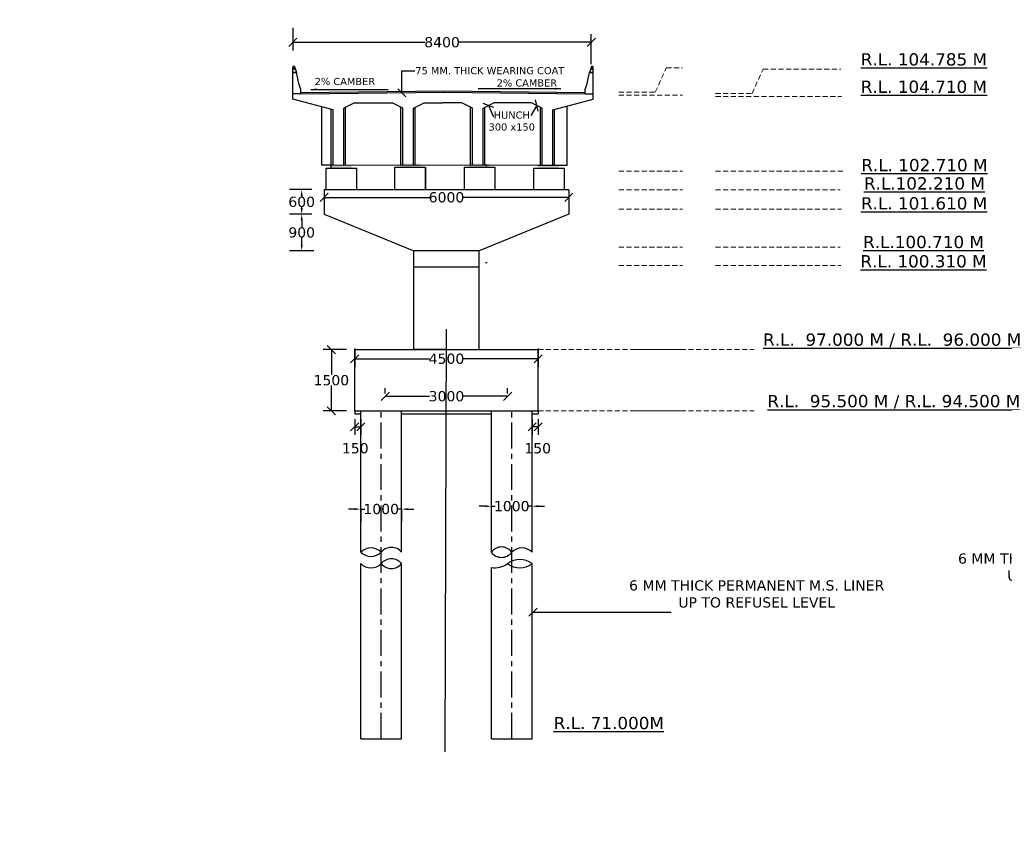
# Model space of a CAD drawing. Header units: millimetres. Extents: x -7746077780 to -3844657605, y -13315294818 to -6656873469.
# Tile 40 of 129: x -3872083861 to -3872059724, y -6657915624 to -6657895397. Entities that reach past the tile are written whole.
import ezdxf

# ---------------------------------------------------------------- set-up
doc = ezdxf.new("R2010")
doc.units = ezdxf.units.MM
doc.header["$MEASUREMENT"] = 0
doc.header["$PDMODE"] = 2
doc.linetypes.add('CENTER', pattern=[50.8, 31.75, -6.35, 6.35, -6.35])
doc.linetypes.add('HIDDEN', pattern=[0.375, 0.25, -0.125])
doc.layers.add('TEX', color=6, linetype='Continuous')
doc.layers.add('TEXT', color=7, linetype='Continuous')
doc.styles.get("Standard").update_dxf_attribs({"font": 'verdana.ttf', "height": 250})
doc.dimstyles.new('Copy of ISO-25--------4', dxfattribs={"dimtxt": 200, "dimasz": 150, "dimexe": 300, "dimexo": 300, "dimgap": 0.02, "dimtad": 0, "dimtih": 1, "dimtoh": 1, "dimdec": 0, "dimlfac": 4, "dimdsep": 46, "dimtxsty": 'Standard', "dimcen": 150, "dimclrd": 1, "dimclre": 1, "dimclrt": 1, "dimadec": 0, "dimazin": 0, "dimtfac": 1, "dimtdec": 0, "dimtmove": 2, "dimatfit": 3, "dimfxl": 0, "dimarcsym": 0})
doc.dimstyles.new('ISO-25', dxfattribs={"dimtxt": 250, "dimasz": 200, "dimexe": 200, "dimexo": 200, "dimgap": 0.02, "dimtad": 0, "dimtih": 1, "dimtoh": 1, "dimdec": 0, "dimdsep": 46, "dimtxsty": 'Standard', "dimblk": 'OBLIQUE', "dimcen": 150, "dimclrd": 1, "dimclre": 1, "dimclrt": 1, "dimadec": 0, "dimazin": 0, "dimtfac": 1, "dimtdec": 0, "dimtmove": 2, "dimatfit": 3, "dimldrblk": 'OBLIQUE', "dimfxl": 0, "dimarcsym": 0})
doc.dimstyles.new('ISO-25--------2', dxfattribs={"dimtxt": 200, "dimasz": 150, "dimexe": 300, "dimexo": 300, "dimgap": 0.02, "dimtad": 0, "dimtih": 1, "dimtoh": 1, "dimdec": 0, "dimlfac": 2, "dimdsep": 46, "dimtxsty": 'Standard', "dimcen": 150, "dimclrd": 1, "dimclre": 1, "dimclrt": 1, "dimadec": 0, "dimazin": 0, "dimtfac": 1, "dimtdec": 0, "dimtmove": 2, "dimatfit": 3, "dimfxl": 0, "dimarcsym": 0})

# ---------------------------------------------------------------- blocks, each defined once
blk = doc.blocks.new('_Oblique')
at = {"color": 0, "linetype": 'ByBlock', "lineweight": -2}
blk.add_line((-0.5, -0.5), (0.5, 0.5), dxfattribs=at)
blk = doc.blocks.new('*D549')
at = {"color": 1, "linetype": 'Continuous', "lineweight": -2, "ltscale": 0.05, "transparency": 16777216}
for p, q in [((-3872075649.189527, -6657903452.715898), (-3872075649.189527, -6657903904.41305)), ((-3872071149.189525, -6657903452.715897), (-3872071149.189525, -6657903904.41305)), ((-3872075649.189527, -6657903704.41305), (-3872073818.618525, -6657903704.41305)), ((-3872071149.189525, -6657903704.41305), (-3872072979.760526, -6657903704.41305))]:
    blk.add_line(p, q, dxfattribs=at)
at = {"layer": 'Defpoints', "color": 0, "linetype": 'Continuous', "ltscale": 0.05, "transparency": 16777216}
for p in [(-3872075649.189527, -6657903252.715898), (-3872071149.189525, -6657903252.715897), (-3872071149.189525, -6657903704.41305)]:
    blk.add_point(p, dxfattribs=at)
at = {"color": 1, "linetype": 'Continuous', "lineweight": -2, "ltscale": 0.05, "transparency": 16777216, "xscale": 200, "yscale": 200, "zscale": 200, "rotation": 180}
blk.add_blockref('_Oblique', (-3872075649.189527, -6657903704.41305), dxfattribs=at)
at = {"color": 1, "linetype": 'Continuous', "lineweight": -2, "ltscale": 0.05, "transparency": 16777216, "xscale": 200, "yscale": 200, "zscale": 200}
blk.add_blockref('_Oblique', (-3872071149.189525, -6657903704.41305), dxfattribs=at)
at = {"color": 1, "linetype": 'Continuous', "ltscale": 0.05, "transparency": 16777216, "insert": (-3872073399.189526, -6657903704.41305), "char_height": 250, "attachment_point": 5}
blk.add_mtext('4500', dxfattribs=at)
blk = doc.blocks.new('*D550')
at = {"color": 1, "linetype": 'Continuous', "lineweight": -2, "ltscale": 0.05, "transparency": 16777216}
for p, q in [((-3872075849.189525, -6657903480.899412), (-3872076421.489525, -6657903480.899412)), ((-3872076221.489525, -6657903480.899412), (-3872076221.489525, -6657904100.758527)), ((-3872076221.489525, -6657904980.899415), (-3872076221.489525, -6657904361.040299)), ((-3872075849.189527, -6657904980.899415), (-3872076421.489525, -6657904980.899415))]:
    blk.add_line(p, q, dxfattribs=at)
at = {"layer": 'Defpoints', "color": 0, "linetype": 'Continuous', "ltscale": 0.05, "transparency": 16777216}
for p in [(-3872076221.489525, -6657903480.899412), (-3872075649.189525, -6657903480.899412), (-3872075649.189527, -6657904980.899415)]:
    blk.add_point(p, dxfattribs=at)
at = {"color": 1, "linetype": 'Continuous', "lineweight": -2, "ltscale": 0.05, "transparency": 16777216, "xscale": 200, "yscale": 200, "zscale": 200}
for p, rotation in [((-3872076221.489525, -6657903480.899412), 90), ((-3872076221.489525, -6657904980.899415), 270)]:
    blk.add_blockref('_Oblique', p, dxfattribs=dict(at, rotation=rotation))
at = {"color": 1, "linetype": 'Continuous', "ltscale": 0.05, "transparency": 16777216, "insert": (-3872076221.489524, -6657904230.899414), "char_height": 250, "attachment_point": 5}
blk.add_mtext('1500', dxfattribs=at)
blk = doc.blocks.new('*D551')
at = {"color": 1, "linetype": 'Continuous', "lineweight": -2, "ltscale": 0.05, "transparency": 16777216}
for p, q in [((-3872075649.189525, -6657905180.899415), (-3872075649.189525, -6657905571.405855)), ((-3872075499.189525, -6657905180.899415), (-3872075499.189525, -6657905571.405855)), ((-3872075649.189525, -6657905371.405855), (-3872075499.189525, -6657905371.405855))]:
    blk.add_line(p, q, dxfattribs=at)
at = {"layer": 'Defpoints', "color": 0, "linetype": 'Continuous', "ltscale": 0.05, "transparency": 16777216}
for p in [(-3872075649.189525, -6657904980.899415), (-3872075499.189525, -6657904980.899415), (-3872075499.189525, -6657905371.405855)]:
    blk.add_point(p, dxfattribs=at)
at = {"color": 1, "linetype": 'Continuous', "lineweight": -2, "ltscale": 0.05, "transparency": 16777216, "xscale": 200, "yscale": 200, "zscale": 200, "rotation": 180}
blk.add_blockref('_Oblique', (-3872075649.189525, -6657905371.405855), dxfattribs=at)
at = {"color": 1, "linetype": 'Continuous', "lineweight": -2, "ltscale": 0.05, "transparency": 16777216, "xscale": 200, "yscale": 200, "zscale": 200}
blk.add_blockref('_Oblique', (-3872075499.189525, -6657905371.405855), dxfattribs=at)
at = {"color": 1, "linetype": 'Continuous', "ltscale": 0.05, "transparency": 16777216, "insert": (-3872075635.550253, -6657905898.333645), "char_height": 250, "attachment_point": 5}
blk.add_mtext('150', dxfattribs=at)
blk = doc.blocks.new('*D552')
at = {"layer": 'Defpoints', "color": 0, "ltscale": 20, "transparency": 16777216}
for p in [(-3872071299.189525, -6657904980.899415), (-3872071149.189525, -6657904980.899415), (-3872071299.189525, -6657905371.405855)]:
    blk.add_point(p, dxfattribs=at)
at = {"layer": 'TEX', "color": 1, "lineweight": -2, "ltscale": 20, "transparency": 16777216}
for p, q in [((-3872071299.189525, -6657905180.899415), (-3872071299.189525, -6657905571.405855)), ((-3872071149.189525, -6657905180.899415), (-3872071149.189525, -6657905571.405855)), ((-3872071149.189525, -6657905371.405855), (-3872071299.189525, -6657905371.405855))]:
    blk.add_line(p, q, dxfattribs=at)
at = {"layer": 'TEX', "color": 1, "lineweight": -2, "ltscale": 20, "transparency": 16777216, "xscale": 200, "yscale": 200, "zscale": 200, "rotation": 180}
blk.add_blockref('_Oblique', (-3872071299.189525, -6657905371.405855), dxfattribs=at)
at = {"layer": 'TEX', "color": 1, "lineweight": -2, "ltscale": 20, "transparency": 16777216, "xscale": 200, "yscale": 200, "zscale": 200}
blk.add_blockref('_Oblique', (-3872071149.189525, -6657905371.405855), dxfattribs=at)
at = {"layer": 'TEX', "color": 1, "ltscale": 20, "transparency": 16777216, "insert": (-3872071162.828796, -6657905898.333645), "char_height": 250, "attachment_point": 5}
blk.add_mtext('150', dxfattribs=at)
blk = doc.blocks.new('*D553')
at = {"layer": 'Defpoints', "color": 0, "ltscale": 20, "transparency": 16777216}
for p in [(-3872074899.189527, -6657904623.226349), (-3872074899.189527, -6657904755.154117), (-3872071899.189524, -6657904755.154114)]:
    blk.add_point(p, dxfattribs=at)
at = {"layer": 'TEX', "color": 1, "lineweight": -2, "ltscale": 20, "transparency": 16777216}
for p, q in [((-3872074899.189527, -6657904555.154117), (-3872074899.189527, -6657904423.226349)), ((-3872071899.189524, -6657904555.154114), (-3872071899.189524, -6657904423.226349)), ((-3872074899.189527, -6657904623.226349), (-3872073811.063118, -6657904623.226349)), ((-3872071899.189524, -6657904623.226349), (-3872072987.315932, -6657904623.226349))]:
    blk.add_line(p, q, dxfattribs=at)
at = {"layer": 'TEX', "color": 1, "lineweight": -2, "ltscale": 20, "transparency": 16777216, "xscale": 200, "yscale": 200, "zscale": 200, "rotation": 180}
blk.add_blockref('_Oblique', (-3872074899.189527, -6657904623.226349), dxfattribs=at)
at = {"layer": 'TEX', "color": 1, "lineweight": -2, "ltscale": 20, "transparency": 16777216, "xscale": 200, "yscale": 200, "zscale": 200}
blk.add_blockref('_Oblique', (-3872071899.189524, -6657904623.226349), dxfattribs=at)
at = {"layer": 'TEX', "color": 1, "ltscale": 20, "transparency": 16777216, "insert": (-3872073399.189525, -6657904623.226349), "char_height": 250, "attachment_point": 5}
blk.add_mtext('3000', dxfattribs=at)
blk = doc.blocks.new('*D554')
at = {"color": 1, "linetype": 'Continuous', "lineweight": -2, "ltscale": 0.05, "transparency": 16777216}
for p, q in [((-3872076398.837984, -6657899642.176324), (-3872076398.837984, -6657899949.940055)), ((-3872070398.836748, -6657899642.942502), (-3872070398.836748, -6657899949.940055)), ((-3872076398.837984, -6657899749.940055), (-3872073813.229427, -6657899749.940055)), ((-3872070398.836748, -6657899749.940055), (-3872072984.445304, -6657899749.940055))]:
    blk.add_line(p, q, dxfattribs=at)
at = {"layer": 'Defpoints', "color": 0, "linetype": 'Continuous', "ltscale": 0.05, "transparency": 16777216}
for p in [(-3872076398.837984, -6657899442.176324), (-3872070398.836748, -6657899442.942502), (-3872070398.836748, -6657899749.940055)]:
    blk.add_point(p, dxfattribs=at)
at = {"color": 1, "linetype": 'Continuous', "lineweight": -2, "ltscale": 0.05, "transparency": 16777216, "xscale": 200, "yscale": 200, "zscale": 200, "rotation": 180}
blk.add_blockref('_Oblique', (-3872076398.837984, -6657899749.940055), dxfattribs=at)
at = {"color": 1, "linetype": 'Continuous', "lineweight": -2, "ltscale": 0.05, "transparency": 16777216, "xscale": 200, "yscale": 200, "zscale": 200}
blk.add_blockref('_Oblique', (-3872070398.836748, -6657899749.940055), dxfattribs=at)
at = {"color": 1, "linetype": 'Continuous', "ltscale": 0.05, "transparency": 16777216, "insert": (-3872073398.837366, -6657899749.940055), "char_height": 250, "attachment_point": 5}
blk.add_mtext('6000', dxfattribs=at)
blk = doc.blocks.new('*D555')
at = {"layer": 'Defpoints', "color": 0, "ltscale": 20, "transparency": 16777216}
for p in [(-3872075499.189525, -6657907387.347637), (-3872074499.189527, -6657907387.34764), (-3872074499.189527, -6657907387.347641)]:
    blk.add_point(p, dxfattribs=at)
at = {"layer": 'TEX', "color": 1, "lineweight": -2, "ltscale": 20, "transparency": 16777216}
for p, q in [((-3872075649.189525, -6657907387.347641), (-3872075799.189525, -6657907387.347641)), ((-3872075499.189525, -6657907387.347641), (-3872075499.189525, -6657907687.347641)), ((-3872075499.189525, -6657907387.347641), (-3872075401.744784, -6657907387.347641)), ((-3872074499.189527, -6657907387.347641), (-3872074596.634267, -6657907387.347641)), ((-3872074499.189527, -6657907387.347641), (-3872074499.189527, -6657907687.347641)), ((-3872074349.189527, -6657907387.347641), (-3872074199.189527, -6657907387.347641))]:
    blk.add_line(p, q, dxfattribs=at)
at = {"layer": 'TEX', "color": 1, "ltscale": 20, "transparency": 16777216}
for points in [[(-3872075649.189525, -6657907362.347641), (-3872075649.189525, -6657907412.347641), (-3872075499.189525, -6657907387.347641)], [(-3872074349.189527, -6657907362.347641), (-3872074349.189527, -6657907412.347641), (-3872074499.189527, -6657907387.347641)]]:
    blk.add_solid(points, dxfattribs=at)
at = {"layer": 'TEX', "color": 1, "ltscale": 20, "transparency": 16777216, "insert": (-3872074999.189526, -6657907387.347641), "char_height": 250, "attachment_point": 5}
blk.add_mtext('1000', dxfattribs=at)
blk = doc.blocks.new('*D556')
at = {"layer": 'Defpoints', "color": 0, "ltscale": 20, "transparency": 16777216}
for p in [(-3872072299.189525, -6657907316.443809), (-3872071299.189525, -6657907316.443808), (-3872071299.189525, -6657907316.443808)]:
    blk.add_point(p, dxfattribs=at)
at = {"layer": 'TEX', "color": 1, "lineweight": -2, "ltscale": 20, "transparency": 16777216}
for p, q in [((-3872072299.189525, -6657907316.443808), (-3872072299.189525, -6657907016.443808)), ((-3872071299.189525, -6657907316.443808), (-3872071299.189525, -6657907016.443808)), ((-3872072449.189525, -6657907316.443808), (-3872072599.189525, -6657907316.443808)), ((-3872072299.189525, -6657907316.443808), (-3872072201.744784, -6657907316.443808)), ((-3872071299.189525, -6657907316.443808), (-3872071396.634266, -6657907316.443808)), ((-3872071149.189525, -6657907316.443808), (-3872070999.189525, -6657907316.443808))]:
    blk.add_line(p, q, dxfattribs=at)
at = {"layer": 'TEX', "color": 1, "ltscale": 20, "transparency": 16777216}
for points in [[(-3872072449.189525, -6657907291.443808), (-3872072449.189525, -6657907341.443808), (-3872072299.189525, -6657907316.443808)], [(-3872071149.189525, -6657907291.443808), (-3872071149.189525, -6657907341.443808), (-3872071299.189525, -6657907316.443808)]]:
    blk.add_solid(points, dxfattribs=at)
at = {"layer": 'TEX', "color": 1, "ltscale": 20, "transparency": 16777216, "insert": (-3872071799.189525, -6657907316.443808), "char_height": 250, "attachment_point": 5}
blk.add_mtext('1000', dxfattribs=at)
blk = doc.blocks.new('*D557')
at = {"layer": 'Defpoints', "color": 0, "ltscale": 20, "transparency": 16777216}
for p in [(-3872076398.837984, -6657899560.810794), (-3872076948.678503, -6657900160.711545), (-3872076398.837984, -6657900160.711545)]:
    blk.add_point(p, dxfattribs=at)
at = {"layer": 'TEX', "color": 1, "lineweight": -2, "ltscale": 20, "transparency": 16777216}
for p, q in [((-3872076698.837984, -6657899560.810794), (-3872077248.678503, -6657899560.810794)), ((-3872076948.678503, -6657899710.810794), (-3872076948.678503, -6657899730.620283)), ((-3872076698.837984, -6657900160.711545), (-3872077248.678503, -6657900160.711545)), ((-3872076948.678503, -6657900010.711545), (-3872076948.678503, -6657899990.902056))]:
    blk.add_line(p, q, dxfattribs=at)
at = {"layer": 'TEX', "color": 1, "ltscale": 20, "transparency": 16777216}
for points in [[(-3872076973.678503, -6657899710.810794), (-3872076923.678503, -6657899710.810794), (-3872076948.678503, -6657899560.810794)], [(-3872076973.678503, -6657900010.711545), (-3872076923.678503, -6657900010.711545), (-3872076948.678503, -6657900160.711545)]]:
    blk.add_solid(points, dxfattribs=at)
at = {"layer": 'TEX', "color": 1, "ltscale": 20, "transparency": 16777216, "insert": (-3872076948.678502, -6657899860.76117), "char_height": 250, "attachment_point": 5}
blk.add_mtext('600', dxfattribs=at)
blk = doc.blocks.new('*D558')
at = {"layer": 'Defpoints', "color": 0, "ltscale": 20, "transparency": 16777216}
for p in [(-3872076435.034887, -6657900160.711545), (-3872076948.678503, -6657901060.712772), (-3872074299.18953, -6657901060.712772)]:
    blk.add_point(p, dxfattribs=at)
at = {"layer": 'TEX', "color": 1, "lineweight": -2, "ltscale": 20, "transparency": 16777216}
for p, q in [((-3872076735.034887, -6657900160.711545), (-3872077248.678503, -6657900160.711545)), ((-3872076948.678503, -6657900310.711545), (-3872076948.678503, -6657900480.571273)), ((-3872076948.678503, -6657900910.712772), (-3872076948.678503, -6657900740.853045)), ((-3872076648.678503, -6657901060.712772), (-3872077248.678503, -6657901060.712772))]:
    blk.add_line(p, q, dxfattribs=at)
at = {"layer": 'TEX', "color": 1, "ltscale": 20, "transparency": 16777216}
for points in [[(-3872076973.678503, -6657900310.711545), (-3872076923.678503, -6657900310.711545), (-3872076948.678503, -6657900160.711545)], [(-3872076973.678503, -6657900910.712772), (-3872076923.678503, -6657900910.712772), (-3872076948.678503, -6657901060.712772)]]:
    blk.add_solid(points, dxfattribs=at)
at = {"layer": 'TEX', "color": 1, "ltscale": 20, "transparency": 16777216, "insert": (-3872076948.678502, -6657900610.71216), "char_height": 250, "attachment_point": 5}
blk.add_mtext('900', dxfattribs=at)
blk = doc.blocks.new('*D567')
at = {"color": 1, "lineweight": -2, "ltscale": 20, "transparency": 16777216}
for p, q in [((-3872077164.075357, -6657895597.052184), (-3872077164.075357, -6657896149.965268)), ((-3872069849.475362, -6657896486.882712), (-3872069849.475362, -6657895749.965268)), ((-3872077164.075357, -6657895949.965268), (-3872073922.426656, -6657895949.965268)), ((-3872069849.475362, -6657895949.965268), (-3872073091.124063, -6657895949.965268))]:
    blk.add_line(p, q, dxfattribs=at)
at = {"layer": 'Defpoints', "color": 0, "ltscale": 20, "transparency": 16777216}
for p in [(-3872077164.075357, -6657895397.052184), (-3872069849.475362, -6657895949.965268), (-3872069849.475362, -6657896686.882712)]:
    blk.add_point(p, dxfattribs=at)
at = {"color": 1, "lineweight": -2, "ltscale": 20, "transparency": 16777216, "xscale": 200, "yscale": 200, "zscale": 200, "rotation": 180}
blk.add_blockref('_Oblique', (-3872077164.075357, -6657895949.965268), dxfattribs=at)
at = {"color": 1, "lineweight": -2, "ltscale": 20, "transparency": 16777216, "xscale": 200, "yscale": 200, "zscale": 200}
blk.add_blockref('_Oblique', (-3872069849.475362, -6657895949.965268), dxfattribs=at)
at = {"color": 1, "ltscale": 20, "transparency": 16777216, "insert": (-3872073506.77536, -6657895949.965268), "char_height": 250, "attachment_point": 5}
blk.add_mtext('8400', dxfattribs=at)

msp = doc.modelspace()

# ---------------------------------------------------------------- hatches: boundary and pattern name
at = {"linetype": 'Continuous', "ltscale": 0.05}
for color, points in [(1, [(-3872076223.711998, -6657898947.926869), (-3872075723.711998, -6657898947.926867), (-3872075723.711998, -6657899033.286485), (-3872076223.711998, -6657899033.286481)]), (240, [(-3872074537.882975, -6657898923.657711), (-3872074037.882975, -6657898923.657709), (-3872074037.882975, -6657899009.017325), (-3872074537.882977, -6657899009.017323)]), (240, [(-3872072840.326957, -6657898926.965519), (-3872072340.326957, -6657898926.965517), (-3872072340.326957, -6657899012.325133), (-3872072840.326959, -6657899012.325131)]), (240, [(-3872071144.814179, -6657898946.08644), (-3872070644.814179, -6657898946.086438), (-3872070644.814179, -6657899031.446054), (-3872071144.81418, -6657899031.446053)])]:
    msp.add_hatch(color=color, dxfattribs=at).paths.add_polyline_path(points)

# ---------------------------------------------------------------- linework, layer by layer
at = {"color": 240}
for p, q in [((-3872077164.075357, -6657897212.482711), (-3872077164.075357, -6657896686.882712)), ((-3872077164.075357, -6657896686.882712), (-3872077076.475357, -6657896686.882712)), ((-3872077164.075357, -6657896686.882712), (-3872077076.475357, -6657896686.882712)), ((-3872077020.662057, -6657896963.010649), (-3872077076.475357, -6657896686.882712)), ((-3872069949.088662, -6657896963.010649), (-3872069893.275362, -6657896686.882712)), ((-3872069805.675395, -6657896686.882603), (-3872069893.275395, -6657896686.882603)), ((-3872069805.675362, -6657896686.882712), (-3872069893.275362, -6657896686.882712)), ((-3872069805.675362, -6657896686.882712), (-3872069893.275362, -6657896686.882712)), ((-3872069805.675362, -6657897212.482711), (-3872069805.675362, -6657896686.882712)), ((-3872077164.075357, -6657897343.882716), (-3872077164.075356, -6657896883.84431)), ((-3872070002.775362, -6657897102.982712), (-3872069949.088662, -6657896963.010649)), ((-3872069805.675362, -6657897343.882716), (-3872069805.675363, -6657896883.84431))]:
    msp.add_line(p, q, dxfattribs=at)
at = {"ltscale": 20}
msp.add_line((-3872069793.275616, -6657896686.882822), (-3872069893.275616, -6657896686.882822), dxfattribs=at)
at = {"color": 240, "linetype": 'Continuous', "ltscale": 0.05}
for p, q in [((-3872076966.975357, -6657897102.982712), (-3872077020.662057, -6657896963.010649)), ((-3872076966.686502, -6657897212.479238), (-3872077163.786503, -6657897212.479238)), ((-3872076967.370398, -6657897179.635087), (-3872073454.363965, -6657897137.386107)), ((-3872076966.975357, -6657897212.482711), (-3872076966.975357, -6657897102.982712)), ((-3872076966.975357, -6657897212.482711), (-3872073453.968925, -6657897170.233732)), ((-3872073453.968925, -6657897170.233732), (-3872070002.775362, -6657897212.482711)), ((-3872073453.56681, -6657897137.386193), (-3872070002.373247, -6657897179.635173)), ((-3872070002.775362, -6657897212.482711), (-3872070002.775362, -6657897102.982712)), ((-3872070002.775362, -6657897212.482711), (-3872069805.675362, -6657897214.895579)), ((-3872076178.575356, -6657897606.682714), (-3872077164.075357, -6657897343.882714)), ((-3872075653.035916, -6657897431.482715), (-3872075915.775356, -6657897562.882716)), ((-3872075653.035916, -6657897431.482715), (-3872074733.114791, -6657897431.482715)), ((-3872074470.375355, -6657897562.882712), (-3872074733.114791, -6657897431.482715)), ((-3872074207.575356, -6657897562.882712), (-3872073944.835917, -6657897431.482715)), ((-3872073944.835917, -6657897431.482715), (-3872073484.875356, -6657897431.482715)), ((-3872073024.914796, -6657897431.482715), (-3872073484.875357, -6657897431.482715)), ((-3872072762.175358, -6657897562.882712), (-3872073024.914796, -6657897431.482715)), ((-3872072499.375359, -6657897562.882712), (-3872072236.635922, -6657897431.482715)), ((-3872071316.714798, -6657897431.482715), (-3872072236.635922, -6657897431.482715)), ((-3872071053.975357, -6657897562.882713), (-3872071316.714795, -6657897431.482717)), ((-3872070791.175357, -6657897606.682714), (-3872069805.675357, -6657897343.882714)), ((-3872074662.882974, -6657899537.087496), (-3872074662.882975, -6657899009.017323)), ((-3872074662.882975, -6657899009.017323), (-3872073912.882974, -6657899009.017326)), ((-3872073912.911036, -6657899537.060773), (-3872073912.911037, -6657899008.9906)), ((-3872072965.326957, -6657899012.32513), (-3872072215.326956, -6657899012.325134)), ((-3872072418.885206, -6657898981.697723), (-3872072418.885206, -6657898943.153727)), ((-3872071163.475357, -6657898964.445887), (-3872070769.275356, -6657898964.445885)), ((-3872076348.711996, -6657899561.356681), (-3872076348.711998, -6657899033.286509)), ((-3872075598.711996, -6657899561.356681), (-3872075598.711996, -6657899033.28651)), ((-3872071253.829186, -6657899561.381826), (-3872071253.829187, -6657899033.311652)), ((-3872071253.829187, -6657899033.311654), (-3872070503.829185, -6657899033.311655)), ((-3872071149.189527, -6657904980.899412), (-3872071149.189524, -6657903480.899412)), ((-3872074499.189527, -6657908442.596567), (-3872074499.189527, -6657904980.899415)), ((-3872074499.189527, -6657905055.899415), (-3872072299.189524, -6657905055.899415)), ((-3872072299.189525, -6657908442.596563), (-3872072299.189524, -6657904980.89941)), ((-3872071299.189525, -6657908442.596567), (-3872071299.189524, -6657904980.899412)), ((-3872071299.189525, -6657905055.899412), (-3872071149.189525, -6657905055.899412)), ((-3872071149.189525, -6657904980.899412), (-3872071149.189525, -6657905055.899412)), ((-3872075499.189528, -6657913014.747301), (-3872075499.189525, -6657908722.596566)), ((-3872074499.189528, -6657913014.747301), (-3872074499.189527, -6657908722.596565)), ((-3872072299.189527, -6657913014.747301), (-3872072299.189525, -6657908820.784854)), ((-3872071299.189525, -6657913014.747298), (-3872071299.189525, -6657908722.596566))]:
    msp.add_line(p, q, dxfattribs=at)
at = {"color": 1, "linetype": 'Continuous', "ltscale": 0.05}
for p, q in [((-3872076223.711998, -6657899033.286481), (-3872076223.711998, -6657898947.926869)), ((-3872076348.711998, -6657899033.286482), (-3872075598.711996, -6657899033.286485)), ((-3872070503.829186, -6657899561.381826), (-3872070503.829186, -6657899033.311655)), ((-3872076398.837984, -6657899561.711545), (-3872076398.837984, -6657900160.711545)), ((-3872076398.837984, -6657900160.711545), (-3872074199.189525, -6657901060.712772)), ((-3872072599.189527, -6657901060.712772), (-3872074199.189527, -6657901060.712772)), ((-3872074199.189526, -6657903480.899412), (-3872074199.189526, -6657901060.712772)), ((-3872072599.189526, -6657903480.899412), (-3872072599.189526, -6657901060.712772)), ((-3872072599.189526, -6657901460.712771), (-3872074199.189526, -6657901460.712773)), ((-3872073427.963485, -6657913332.389091), (-3872073399.189526, -6657902976.13234)), ((-3872075649.189527, -6657903480.899412), (-3872071149.189525, -6657903480.899412)), ((-3872075649.189525, -6657904980.899415), (-3872075649.189525, -6657903480.899412)), ((-3872074299.189525, -6657903480.899412), (-3872073399.189526, -6657903480.899412)), ((-3872073399.189526, -6657903480.899412), (-3872074199.189526, -6657903480.899412)), ((-3872073399.189526, -6657903480.899412), (-3872072599.189526, -6657903480.899412)), ((-3872075649.189525, -6657904980.899412), (-3872071149.189525, -6657904980.899412)), ((-3872075649.189525, -6657904980.899415), (-3872075649.189525, -6657905055.899415)), ((-3872075649.189525, -6657905055.899415), (-3872075499.189525, -6657905055.899415)), ((-3872075499.189525, -6657908442.596563), (-3872075499.189525, -6657904980.899415)), ((-3872075499.189525, -6657904980.899415), (-3872074999.189527, -6657904980.899415))]:
    msp.add_line(p, q, dxfattribs=at)
at = {"lineweight": 13, "ltscale": 20}
msp.add_line((-3872076178.575357, -6657898964.445885), (-3872070791.175356, -6657898964.445881), dxfattribs=at)
at = {"color": 1, "ltscale": 0.1}
for p, q in [((-3872073912.882974, -6657899009.017326), (-3872073912.882974, -6657899537.069918)), ((-3872072215.326956, -6657899012.325134), (-3872072215.326956, -6657899540.377726))]:
    msp.add_line(p, q, dxfattribs=at)
at = {"layer": 'TEX', "color": 0, "ltscale": 20}
for p, q in [((-3872076457.752943, -6657898964.445885), (-3872076457.752943, -6657897532.235358)), ((-3872070443.547943, -6657898964.445907), (-3872070443.547943, -6657897513.982069)), ((-3872076178.575357, -6657898964.445885), (-3872076457.752943, -6657898964.445885)), ((-3872072965.326957, -6657899012.32513), (-3872072965.326957, -6657899562.149992)), ((-3872070791.175356, -6657898964.445907), (-3872070443.547943, -6657898964.445907)), ((-3872072402.58621, -6657901355.290276), (-3872072445.607403, -6657901355.290276)), ((-3872074199.189526, -6657903480.899412), (-3872074199.189526, -6657903480.899412)), ((-3872072599.189526, -6657903480.899412), (-3872072599.189526, -6657903480.899412))]:
    msp.add_line(p, q, dxfattribs=at)
at = {"layer": 'TEX', "color": 1, "ltscale": 20}
for p, q in [((-3872075915.775355, -6657898964.445896), (-3872075915.775356, -6657897562.882716)), ((-3872075871.975356, -6657898964.445896), (-3872075871.975356, -6657897540.977668)), ((-3872074514.175356, -6657898964.445895), (-3872074514.175356, -6657897540.977664)), ((-3872074470.375356, -6657898964.445895), (-3872074470.375356, -6657897562.882714)), ((-3872074207.575355, -6657898964.445895), (-3872074207.575355, -6657897562.882714)), ((-3872074163.775354, -6657898964.445895), (-3872074163.775354, -6657897540.977664)), ((-3872072805.975359, -6657898964.445895), (-3872072805.975359, -6657897540.977666)), ((-3872072762.175359, -6657898964.445895), (-3872072762.175359, -6657897562.882714)), ((-3872072499.375358, -6657898964.445895), (-3872072499.375358, -6657897562.882714)), ((-3872072455.575358, -6657898964.445895), (-3872072455.575357, -6657897540.977664)), ((-3872071097.775358, -6657898964.445896), (-3872071097.775358, -6657897540.977666)), ((-3872071053.975358, -6657898964.445896), (-3872071053.975358, -6657897562.882716)), ((-3872076222.375357, -6657898964.445907), (-3872076222.375356, -6657897595.002713)), ((-3872076178.575357, -6657898964.445907), (-3872076178.575356, -6657897606.682714)), ((-3872070791.175356, -6657898964.445907), (-3872070791.175357, -6657897606.682714)), ((-3872070747.375356, -6657898964.445907), (-3872070747.375357, -6657897595.002713))]:
    msp.add_line(p, q, dxfattribs=at)
at = {"layer": 'TEX', "color": 240, "ltscale": 20}
for p, q in [((-3872070398.836748, -6657899562.477723), (-3872076398.837984, -6657899561.711545)), ((-3872070398.836748, -6657899562.477723), (-3872070398.836749, -6657900162.477723)), ((-3872070398.836749, -6657900162.477723), (-3872072599.189526, -6657901060.712772)), ((-3872075499.189527, -6657913014.747301), (-3872074499.189527, -6657913014.747301)), ((-3872072299.189525, -6657913014.747298), (-3872071299.189525, -6657913014.747298))]:
    msp.add_line(p, q, dxfattribs=at)
at = {"layer": 'TEX', "color": 4, "linetype": 'CENTER', "ltscale": 20}
for p, q in [((-3872074999.189527, -6657913014.747301), (-3872074999.189527, -6657904980.899415)), ((-3872071799.189525, -6657913014.747298), (-3872071799.189524, -6657904980.899412))]:
    msp.add_line(p, q, dxfattribs=at)
at = {"layer": 'TEX', "color": 7, "ltscale": 20}
for p, q in [((-3872074999.189527, -6657904980.899415), (-3872074999.189527, -6657904980.899415)), ((-3872071899.189527, -6657912920.899412), (-3872071899.189527, -6657912920.899412))]:
    msp.add_line(p, q, dxfattribs=at)
at = {"layer": 'TEX', "color": 0, "ltscale": 20}
for points in [[(-3872077164.075357, -6657896686.882712), (-3872077164.075357, -6657896567.970049)], [(-3872077115.187372, -6657896567.970049), (-3872077115.187372, -6657896567.970049), (-3872077076.475357, -6657896686.882712), (-3872077164.075357, -6657896686.882712)], [(-3872069854.56338, -6657896567.969939), (-3872069854.563381, -6657896567.969939), (-3872069893.275395, -6657896686.882603), (-3872069805.675395, -6657896686.882603)], [(-3872069805.675395, -6657896686.882603), (-3872069805.675395, -6657896567.969939)]]:
    msp.add_lwpolyline(points, dxfattribs=at)
for centre in [(-3872077137.182016, -6657896595.0284), (-3872069832.568736, -6657896595.028291)]:
    msp.add_circle(centre, 19.046095, dxfattribs=at)
for centre in [(-3872077139.631365, -6657896560.449746), (-3872069830.119387, -6657896560.449636)]:
    msp.add_arc(centre, 25.57467, 342.8992355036, 197.1007644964, dxfattribs=at)
at = {"layer": 'TEX', "color": 240, "ltscale": 20}
for centre, radius, start, end in [((-3872075249.189517, -6657908692.389024), 353.406659, 44.9761993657, 135.0238006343), ((-3872074749.189452, -6657908647.129825), 323.007454, 39.28772102, 140.71227898), ((-3872072049.189503, -6657908623.336808), 308.491565, 35.8654749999, 144.1345250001), ((-3872071548.888278, -6657908693.754475), 354.585729, 44.6786511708, 134.9021121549), ((-3872075249.189459, -6657908192.80384), 353.406916, 224.9761993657, 315.0237426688), ((-3872074749.189912, -6657908929.009192), 324.201157, 39.5446636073, 140.4552594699), ((-3872072049.189621, -6657908261.856092), 308.491728, 215.8654749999, 324.1345250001), ((-3872071599.189528, -6657909122.30011), 499.762869, 53.1096445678, 126.8903554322), ((-3872075249.189867, -6657908472.805399), 353.405993, 224.9760448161, 315.0239744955), ((-3872074749.189677, -6657908516.184258), 324.200733, 219.5446810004, 320.4552594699), ((-3872072219.276245, -6657908282.478255), 544.205958, 261.5559286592, 306.0274697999), ((-3872071599.189528, -6657908322.893017), 499.762869, 233.1096992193, 306.8903007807)]:
    msp.add_arc(centre, radius, start, end, dxfattribs=at)
at = {"layer": 'TEXT', "color": 2, "linetype": 'HIDDEN', "lineweight": 13, "ltscale": 500}
for p, q in [((-3872069173.526503, -6657897249.203322), (-3872067610.935063, -6657897249.203322)), ((-3872066801.859458, -6657897278.273609), (-3872063714.167068, -6657897278.273609)), ((-3872069176.397043, -6657899105.448827), (-3872067610.935062, -6657899105.448824)), ((-3872066804.729998, -6657899105.448827), (-3872063681.345021, -6657899105.448824)), ((-3872069176.397039, -6657899561.684123), (-3872067610.935063, -6657899561.684123)), ((-3872066804.729994, -6657899561.684123), (-3872063749.529067, -6657899561.684123)), ((-3872069176.397043, -6657900041.227823), (-3872067610.935063, -6657900041.227824)), ((-3872066804.729998, -6657900041.227823), (-3872063714.167068, -6657900041.227823)), ((-3872069176.397043, -6657900967.473277), (-3872067610.935063, -6657900967.473276)), ((-3872066804.729998, -6657900967.473277), (-3872063749.529067, -6657900967.473277)), ((-3872069176.397043, -6657901419.634881), (-3872067610.935063, -6657901419.634881)), ((-3872066804.729998, -6657901419.634881), (-3872063731.848067, -6657901419.634881)), ((-3872071149.189526, -6657903480.899412), (-3872067610.935063, -6657903480.899412)), ((-3872068777.522481, -6657903480.899412), (-3872065852.658092, -6657903480.899412)), ((-3872071149.189527, -6657904980.899412), (-3872067610.935063, -6657904980.899412)), ((-3872068777.522481, -6657904980.899412), (-3872065852.658093, -6657904980.899412))]:
    msp.add_line(p, q, dxfattribs=at)
for points in [[(-3872069173.526505, -6657897174.045453), (-3872068279.615146, -6657897174.045453), (-3872068009.615146, -6657896578.665307), (-3872067610.935063, -6657896578.665307)], [(-3872066801.859459, -6657897203.11574), (-3872065907.948101, -6657897203.11574), (-3872065637.948101, -6657896607.735594), (-3872063731.848067, -6657896607.735594)]]:
    msp.add_lwpolyline(points, dxfattribs=at)

# ---------------------------------------------------------------- texts
at = {"ltscale": 20}
for s, insert, char_height, width, attachment_point in [('HUNCH \\P300 x150', (-3872071798.82519, -6657897645.707605), 175.2, 1489.69966393, 2), ('\\pi917.33;{\\LFOUNDATION LEVEL \\P\\pi1600.6;R.L. 71.000 M}', (-3872093799.012653, -6657913653.318133), 300, 6037.08457566, 1), ('\\pi917.33;{\\LFOUNDATION LEVEL \\P\\pi1600.6;R.L. 71.000 M}', (-3872109839.012653, -6657913763.318133), 300, 6037.08457566, 1)]:
    msp.add_mtext(s, dxfattribs=dict(at, insert=insert, char_height=char_height, width=width, attachment_point=attachment_point))
at = {"layer": 'TEX', "color": 240, "ltscale": 20}
msp.add_text('75 MM. THICK WEARING COAT', height=175.2, dxfattribs=at).set_placement((-3872074162.602311, -6657896732.792645))
at = {"layer": 'TEXT', "color": 6, "attachment_point": 2}
for s, insert, char_height, width in [('{\\LR.L. 104.785 M}', (-3872061695.044473, -6657896218.68207), 300, 7649.89821387), ('2% CAMBER', (-3872075888.982857, -6657896822.786939), 175.2, 4467.51083535), ('2% CAMBER', (-3872071428.109737, -6657896858.631158), 175.2, 4467.51083535), ('{\\LR.L. 104.710 M}', (-3872061695.044473, -6657896889.220084), 300, 7649.89821387), ('{\\LR.L. 102.710 M}', (-3872061683.17559, -6657898808.596971), 300, 7649.89821387), ('{\\LR.L.102.210 M}', (-3872061683.175591, -6657899257.370742), 300, 7649.89821387), ('{\\LR.L. 101.610 M}', (-3872061690.25181, -6657899745.510032), 300, 7649.89821387), ('{\\LR.L.100.710 M}', (-3872061704.534916, -6657900693.052896), 300, 7649.89821387), ('{\\LR.L. 100.310 M}', (-3872061704.534916, -6657901165.082705), 300, 7649.89821387), ('{\\LR.L.  97.000 M / R.L.  96.000 M}', (-3872062473.194777, -6657903084.813391), 300, 6066.24848128), ('{\\L R.L.  95.500 M / R.L. 94.500 M}', (-3872062497.674792, -6657904591.058219), 300, 7473.93352986), ('6 MM THICK PERMANENT M.S. LINER\\PUP TO REFUSEL LEVEL', (-3872057730.860029, -6657908473.881932), 250, 7349.8973074), ('6 MM THICK PERMANENT M.S. LINER\\PUP TO REFUSEL LEVEL', (-3872065794.358777, -6657909131.290239), 250, 7349.8973074), ('{\\L R.L. 71.000M}', (-3872069485.344426, -6657912478.212301), 300, 5399.89821387)]:
    msp.add_mtext(s, dxfattribs=dict(at, insert=insert, char_height=char_height, width=width))

# ---------------------------------------------------------------- dimensions: what is measured, and where the dimension line sits
at = {"ltscale": 20}
dim = msp.add_linear_dim(base=(-3872069849.475362, -6657895949.965268), p1=(-3872077164.075357, -6657895397.052184), p2=(-3872069849.475362, -6657896686.882712), text='8400', dimstyle='ISO-25', dxfattribs=at)
dim.commit()
dim.dimension.update_dxf_attribs({"geometry": '*D567', "text_midpoint": (-3872073506.77536, -6657895949.965268)})
at = {"color": 1, "linetype": 'Continuous', "ltscale": 0.05}
for base, p1, p2, picture, middle in [((-3872070398.836748, -6657899749.940055), (-3872076398.837984, -6657899442.176324), (-3872070398.836748, -6657899442.942502), '*D554', (-3872073398.837366, -6657899749.940055)), ((-3872071149.189525, -6657903704.41305), (-3872075649.189527, -6657903252.715898), (-3872071149.189525, -6657903252.715897), '*D549', (-3872073399.189526, -6657903704.41305))]:
    dim = msp.add_linear_dim(base=base, p1=p1, p2=p2, dimstyle='ISO-25', dxfattribs=at)
    dim.commit()
    dim.dimension.update_dxf_attribs({"geometry": picture, "text_midpoint": middle})
dim = msp.add_linear_dim(base=(-3872076221.489525, -6657903480.899412), p1=(-3872075649.189527, -6657904980.899415), p2=(-3872075649.189525, -6657903480.899412), angle=90, text='1500', dimstyle='ISO-25', dxfattribs=at)
dim.commit()
dim.dimension.update_dxf_attribs({"geometry": '*D550', "text_midpoint": (-3872076221.489524, -6657904230.899414)})
dim = msp.add_linear_dim(base=(-3872075499.189525, -6657905371.405855), p1=(-3872075649.189525, -6657904980.899415), p2=(-3872075499.189525, -6657904980.899415), dimstyle='ISO-25', dxfattribs=at)
dim.commit()
dim.dimension.update_dxf_attribs({"geometry": '*D551', "text_midpoint": (-3872075635.550253, -6657905898.333645), "dimtype": 160})
at = {"layer": 'TEX', "color": 7, "ltscale": 20}
for base, p1, p2, picture, middle in [((-3872076948.678503, -6657900160.711545), (-3872076398.837984, -6657899560.810794), (-3872076398.837984, -6657900160.711545), '*D557', (-3872076948.678502, -6657899860.76117)), ((-3872076948.678503, -6657901060.712772), (-3872076435.034887, -6657900160.711545), (-3872074299.18953, -6657901060.712772), '*D558', (-3872076948.678502, -6657900610.71216))]:
    dim = msp.add_linear_dim(base=base, p1=p1, p2=p2, angle=90, dimstyle='Copy of ISO-25--------4', override={"dimtxt": 250, "dimlfac": 1, "dimfxlon": 1}, dxfattribs=at)
    dim.commit()
    dim.dimension.update_dxf_attribs({"geometry": picture, "text_midpoint": middle})
at = {"layer": 'TEX', "ltscale": 20}
dim = msp.add_linear_dim(base=(-3872074899.189527, -6657904623.226349), p1=(-3872071899.189524, -6657904755.154114), p2=(-3872074899.189527, -6657904755.154117), dimstyle='ISO-25', dxfattribs=at)
dim.commit()
dim.dimension.update_dxf_attribs({"geometry": '*D553', "text_midpoint": (-3872073399.189525, -6657904623.226349), "dimtype": 160})
dim = msp.add_linear_dim(base=(-3872071299.189525, -6657905371.405855), p1=(-3872071149.189525, -6657904980.899415), p2=(-3872071299.189525, -6657904980.899415), angle=180, dimstyle='ISO-25', dxfattribs=at)
dim.commit()
dim.dimension.update_dxf_attribs({"geometry": '*D552', "text_midpoint": (-3872071162.828796, -6657905898.333645), "dimtype": 160})
at = {"layer": 'TEX', "color": 7, "ltscale": 20}
for base, p1, p2, picture, middle in [((-3872074499.189527, -6657907387.347641), (-3872075499.189525, -6657907387.347637), (-3872074499.189527, -6657907387.34764), '*D555', (-3872074999.189526, -6657907387.347641)), ((-3872071299.189525, -6657907316.443808), (-3872072299.189525, -6657907316.443809), (-3872071299.189525, -6657907316.443808), '*D556', (-3872071799.189525, -6657907316.443808))]:
    dim = msp.add_linear_dim(base=base, p1=p1, p2=p2, text='1000', dimstyle='Copy of ISO-25--------4', override={"dimtxt": 250, "dimlfac": 1, "dimfxl": 0.18, "dimfxlon": 1}, dxfattribs=at)
    dim.commit()
    dim.dimension.update_dxf_attribs({"geometry": picture, "text_midpoint": middle})

# ---------------------------------------------------------------- leaders
at = {"lineweight": 13, "ltscale": 20}
for points in [[(-3872076727.50852, -6657897105.816636), (-3872074830.256565, -6657897105.816636)], [(-3872070592.520004, -6657897088.530593), (-3872072621.863398, -6657897088.530593)]]:
    msp.add_leader(points, dimstyle='ISO-25--------2', override={"dimtxt": 600, "dimgap": 0.02, "dimtad": 0, "dimlfac": 1, "dimfxl": 2.5, "dimfxlon": 1}, dxfattribs=at)
at = {"ltscale": 20}
for points in [[(-3872072368.005641, -6657897497.182714), (-3872072244.787354, -6657897775.325419)], [(-3872071185.345076, -6657897497.182715), (-3872071333.283533, -6657897746.677501)]]:
    msp.add_leader(points, dimstyle='ISO-25', override={"dimgap": 0.02, "dimtad": 0}, dxfattribs=at)
at = {"layer": 'TEX', "color": 252, "ltscale": 20}
msp.add_leader([(-3872074493.306395, -6657897190.70505), (-3872074493.306395, -6657896647.718352), (-3872074176.294036, -6657896647.718352)], dimstyle='ISO-25', override={"dimgap": 0.02, "dimtad": 0}, dxfattribs=at)
at = {"layer": 'TEX', "color": 240, "ltscale": 20}
msp.add_leader([(-3872071277.006413, -6657909910.327917), (-3872067887.331499, -6657909910.327917)], dimstyle='ISO-25', override={"dimgap": 0.02, "dimtad": 0}, dxfattribs=at)

doc.saveas('drawing.dxf')
